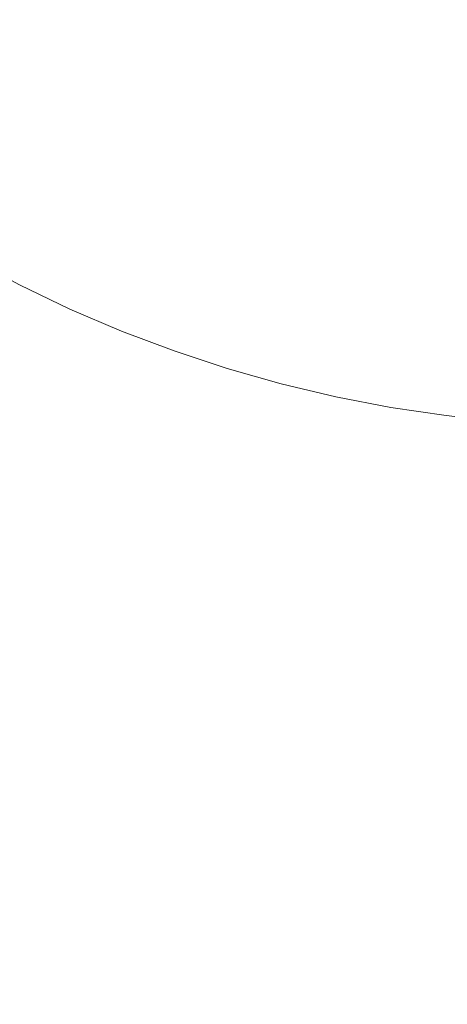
# Model space of a CAD drawing. Header units: centimetres. Extents: x -26.3 to 27.5, y 4.8 to 73.5.
# Tile 136 of 256: x -8.0315 to -7.9992, y 5.1564 to 5.231. Entities that reach past the tile are written whole.
import ezdxf

# ---------------------------------------------------------------- set-up
doc = ezdxf.new("R2010")
doc.units = ezdxf.units.CM
doc.header["$LTSCALE"] = 2.54
doc.layers.add('Lucido design-1', color=7, linetype='Continuous')

# ---------------------------------------------------------------- blocks, each defined once
blk = doc.blocks.new('Gruppo-3-1')
at = {"color": 7, "linetype": 'Continuous', "lineweight": 9}
for points in [[(-25.986537, 6.500212, -1479.014839), (-25.986537, 4.900212, -1479.014839), (27.113463, 4.900212, -1479.014839), (27.113463, 6.500212, -1479.014839)], [(-25.986537, 6.500212, -1515.114839), (-25.986537, 4.900212, -1515.114839), (27.113463, 4.900212, -1515.114839), (27.113463, 6.500212, -1515.114839)]]:
    blk.add_3dface(points, dxfattribs=at)
for points, invisible_edges in [([(-8.086537, 6.500212, -1479.414839), (9.213463, 6.500212, -1479.414839), (9.113463, 5.200212, -1479.414839), (-7.986537, 5.200212, -1479.414839)], 10), ([(-8.086537, 5.300212, -1479.414839), (-8.086537, 6.500212, -1479.414839), (-7.986537, 5.200212, -1479.414839)], 10), ([(-8.086537, 6.500212, -1515.514839), (9.213463, 6.500212, -1515.514839), (9.113463, 5.200212, -1515.514839), (-7.986537, 5.200212, -1515.514839)], 10), ([(-8.086537, 5.300212, -1515.514839), (-8.086537, 6.500212, -1515.514839), (-7.986537, 5.200212, -1515.514839)], 10), ([(-8.086177, 5.291731, -1479.414839), (-8.086447, 5.295968, -1479.414839), (-8.086537, 5.300212, -1479.414839), (-7.986537, 5.200212, -1479.414839)], 12), ([(-8.086447, 5.295968, -1515.514839), (-8.086537, 5.300212, -1515.514839), (-7.986537, 5.200212, -1515.514839)], 10), ([(-7.986537, 5.200212, -1515.514839), (-8.085727, 5.28751, -1515.514839), (-8.086177, 5.291731, -1515.514839), (-8.086447, 5.295968, -1515.514839)], 9), ([(-8.085099, 5.283312, -1479.414839), (-8.085727, 5.28751, -1479.414839), (-8.086177, 5.291731, -1479.414839), (-7.986537, 5.200212, -1479.414839)], 12), ([(-8.085727, 5.28751, -1515.514839), (-8.01582, 5.204595, -1515.514839), (-8.019851, 5.205924, -1515.514839)], 9), ([(-8.085727, 5.28751, -1515.514839), (-7.999239, 5.201022, -1515.514839), (-8.003437, 5.20165, -1515.514839)], 9), ([(-8.085727, 5.28751, -1515.514839), (-7.986537, 5.200212, -1515.514839), (-7.990782, 5.200302, -1515.514839), (-7.995018, 5.200572, -1515.514839)], 9), ([(-8.085727, 5.28751, -1515.514839), (-8.011735, 5.203439, -1515.514839), (-8.01582, 5.204595, -1515.514839)], 9), ([(-7.995018, 5.200572, -1515.514839), (-7.999239, 5.201022, -1515.514839), (-8.085727, 5.28751, -1515.514839)], 10), ([(-8.085727, 5.28751, -1515.514839), (-8.027728, 5.209089, -1515.514839), (-8.031558, 5.210919, -1515.514839)], 9), ([(-8.003437, 5.20165, -1515.514839), (-8.007605, 5.202456, -1515.514839), (-8.011735, 5.203439, -1515.514839), (-8.085727, 5.28751, -1515.514839)], 12), ([(-8.019851, 5.205924, -1515.514839), (-8.023823, 5.207423, -1515.514839), (-8.027728, 5.209089, -1515.514839), (-8.085727, 5.28751, -1515.514839)], 12), ([(-7.986537, 5.200212, -1479.414839), (-8.084293, 5.279144, -1479.414839), (-8.085099, 5.283312, -1479.414839)], 9), ([(-7.986537, 5.200212, -1479.414839), (-8.083311, 5.275014, -1479.414839), (-8.084293, 5.279144, -1479.414839)], 9), ([(-7.986537, 5.200212, -1479.414839), (-8.080825, 5.266898, -1479.414839), (-8.082154, 5.27093, -1479.414839), (-8.083311, 5.275014, -1479.414839)], 9), ([(-8.079326, 5.262926, -1479.414839), (-8.080825, 5.266898, -1479.414839), (-7.986537, 5.200212, -1479.414839)], 10), ([(-7.986537, 5.200212, -1479.414839), (-8.07583, 5.255192, -1479.414839), (-8.07766, 5.259022, -1479.414839), (-8.079326, 5.262926, -1479.414839)], 9), ([(-8.07169, 5.247781, -1479.414839), (-8.073839, 5.251443, -1479.414839), (-8.07583, 5.255192, -1479.414839), (-7.986537, 5.200212, -1479.414839)], 12), ([(-8.066937, 5.240749, -1479.414839), (-8.069388, 5.244215, -1479.414839), (-8.07169, 5.247781, -1479.414839), (-7.986537, 5.200212, -1479.414839)], 12), ([(-7.986537, 5.200212, -1479.414839), (-8.064341, 5.23739, -1479.414839), (-8.066937, 5.240749, -1479.414839)], 9), ([(-8.058733, 5.231018, -1479.414839), (-8.061605, 5.234145, -1479.414839), (-8.064341, 5.23739, -1479.414839), (-7.986537, 5.200212, -1479.414839)], 12), ([(-8.052605, 5.225145, -1479.414839), (-8.055731, 5.228016, -1479.414839), (-8.058733, 5.231018, -1479.414839), (-7.986537, 5.200212, -1479.414839)], 12), ([(-8.049359, 5.222408, -1479.414839), (-8.052605, 5.225145, -1479.414839), (-7.986537, 5.200212, -1479.414839)], 10), ([(-8.046001, 5.219812, -1479.414839), (-8.049359, 5.222408, -1479.414839), (-7.986537, 5.200212, -1479.414839)], 10), ([(-7.986537, 5.200212, -1479.414839), (-8.038968, 5.215059, -1479.414839), (-8.042535, 5.217361, -1479.414839), (-8.046001, 5.219812, -1479.414839)], 9), ([(-8.031558, 5.210919, -1479.414839), (-8.035307, 5.212911, -1479.414839), (-8.038968, 5.215059, -1479.414839), (-7.986537, 5.200212, -1479.414839)], 12), ([(-8.029343, 5.205515, -1479.414916), (-8.033324, 5.207417, -1479.414916), (-8.031558, 5.210919, -1479.414839), (-8.027728, 5.209089, -1479.414839)], 11), ([(-8.029343, 5.205515, -1515.514916), (-8.033324, 5.207417, -1515.514916), (-8.031558, 5.210919, -1515.514839), (-8.027728, 5.209089, -1515.514839)], 11), ([(-7.986537, 5.200212, -1479.414839), (-8.027728, 5.209089, -1479.414839), (-8.031558, 5.210919, -1479.414839)], 9), ([(-8.025285, 5.203784, -1479.414916), (-8.029343, 5.205515, -1479.414916), (-8.027728, 5.209089, -1479.414839), (-8.023823, 5.207423, -1479.414839)], 11), ([(-8.025285, 5.203784, -1515.514916), (-8.029343, 5.205515, -1515.514916), (-8.027728, 5.209089, -1515.514839), (-8.023823, 5.207423, -1515.514839)], 11), ([(-8.019851, 5.205924, -1479.414839), (-8.023823, 5.207423, -1479.414839), (-8.027728, 5.209089, -1479.414839), (-7.986537, 5.200212, -1479.414839)], 12), ([(-8.031074, 5.201685, -1479.41517), (-8.035216, 5.203664, -1479.41517), (-8.033324, 5.207417, -1479.414916), (-8.029343, 5.205515, -1479.414916)], 15), ([(-8.031074, 5.201685, -1515.51517), (-8.035216, 5.203664, -1515.51517), (-8.033324, 5.207417, -1515.514916), (-8.029343, 5.205515, -1515.514916)], 15), ([(-8.021158, 5.202226, -1479.414916), (-8.025285, 5.203784, -1479.414916), (-8.023823, 5.207423, -1479.414839), (-8.019851, 5.205924, -1479.414839)], 11), ([(-8.021158, 5.202226, -1515.514916), (-8.025285, 5.203784, -1515.514916), (-8.023823, 5.207423, -1515.514839), (-8.019851, 5.205924, -1515.514839)], 11), ([(-8.016968, 5.200845, -1479.414916), (-8.021158, 5.202226, -1479.414916), (-8.019851, 5.205924, -1479.414839), (-8.01582, 5.204595, -1479.414839)], 11), ([(-8.016968, 5.200845, -1515.514916), (-8.021158, 5.202226, -1515.514916), (-8.019851, 5.205924, -1515.514839), (-8.01582, 5.204595, -1515.514839)], 11), ([(-7.986537, 5.200212, -1479.414839), (-8.01582, 5.204595, -1479.414839), (-8.019851, 5.205924, -1479.414839)], 9), ([(-8.026853, 5.199883, -1479.41517), (-8.031074, 5.201685, -1479.41517), (-8.029343, 5.205515, -1479.414916), (-8.025285, 5.203784, -1479.414916)], 15), ([(-8.026853, 5.199883, -1515.51517), (-8.031074, 5.201685, -1515.51517), (-8.029343, 5.205515, -1515.514916), (-8.025285, 5.203784, -1515.514916)], 15), ([(-8.012724, 5.199643, -1479.414916), (-8.016968, 5.200845, -1479.414916), (-8.01582, 5.204595, -1479.414839), (-8.011735, 5.203439, -1479.414839)], 11), ([(-8.012724, 5.199643, -1515.514916), (-8.016968, 5.200845, -1515.514916), (-8.01582, 5.204595, -1515.514839), (-8.011735, 5.203439, -1515.514839)], 11), ([(-7.986537, 5.200212, -1479.414839), (-8.007605, 5.202456, -1479.414839), (-8.011735, 5.203439, -1479.414839), (-8.01582, 5.204595, -1479.414839)], 9), ([(-8.032799, 5.197869, -1479.4156), (-8.037101, 5.199925, -1479.4156), (-8.035216, 5.203664, -1479.41517), (-8.031074, 5.201685, -1479.41517)], 15), ([(-8.032799, 5.197869, -1515.5156), (-8.037101, 5.199925, -1515.5156), (-8.035216, 5.203664, -1515.51517), (-8.031074, 5.201685, -1515.51517)], 15), ([(-8.022558, 5.198263, -1479.41517), (-8.026853, 5.199883, -1479.41517), (-8.025285, 5.203784, -1479.414916), (-8.021158, 5.202226, -1479.414916)], 15), ([(-8.022558, 5.198263, -1515.51517), (-8.026853, 5.199883, -1515.51517), (-8.025285, 5.203784, -1515.514916), (-8.021158, 5.202226, -1515.514916)], 15), ([(-8.008432, 5.198622, -1479.414916), (-8.012724, 5.199643, -1479.414916), (-8.011735, 5.203439, -1479.414839), (-8.007605, 5.202456, -1479.414839)], 11), ([(-8.008432, 5.198622, -1515.514916), (-8.012724, 5.199643, -1515.514916), (-8.011735, 5.203439, -1515.514839), (-8.007605, 5.202456, -1515.514839)], 11), ([(-8.018199, 5.196826, -1479.41517), (-8.022558, 5.198263, -1479.41517), (-8.021158, 5.202226, -1479.414916), (-8.016968, 5.200845, -1479.414916)], 15), ([(-8.018199, 5.196826, -1515.51517), (-8.022558, 5.198263, -1515.51517), (-8.021158, 5.202226, -1515.514916), (-8.016968, 5.200845, -1515.514916)], 15), ([(-8.0041, 5.197785, -1479.414916), (-8.008432, 5.198622, -1479.414916), (-8.007605, 5.202456, -1479.414839), (-8.003437, 5.20165, -1479.414839)], 11), ([(-8.0041, 5.197785, -1515.514916), (-8.008432, 5.198622, -1515.514916), (-8.007605, 5.202456, -1515.514839), (-8.003437, 5.20165, -1515.514839)], 11), ([(-7.999239, 5.201022, -1479.414839), (-8.003437, 5.20165, -1479.414839), (-8.007605, 5.202456, -1479.414839), (-7.986537, 5.200212, -1479.414839)], 12), ([(-8.028414, 5.195998, -1479.4156), (-8.032799, 5.197869, -1479.4156), (-8.031074, 5.201685, -1479.41517), (-8.026853, 5.199883, -1479.41517)], 15), ([(-8.028414, 5.195998, -1515.5156), (-8.032799, 5.197869, -1515.5156), (-8.031074, 5.201685, -1515.51517), (-8.026853, 5.199883, -1515.51517)], 15), ([(-7.999737, 5.197131, -1479.414916), (-8.0041, 5.197785, -1479.414916), (-8.003437, 5.20165, -1479.414839), (-7.999239, 5.201022, -1479.414839)], 11), ([(-7.999737, 5.197131, -1515.514916), (-8.0041, 5.197785, -1515.514916), (-8.003437, 5.20165, -1515.514839), (-7.999239, 5.201022, -1515.514839)], 11), ([(-8.013783, 5.195575, -1479.41517), (-8.018199, 5.196826, -1479.41517), (-8.016968, 5.200845, -1479.414916), (-8.012724, 5.199643, -1479.414916)], 15), ([(-8.013783, 5.195575, -1515.51517), (-8.018199, 5.196826, -1515.51517), (-8.016968, 5.200845, -1515.514916), (-8.012724, 5.199643, -1515.514916)], 15), ([(-7.995351, 5.196664, -1479.414916), (-7.999737, 5.197131, -1479.414916), (-7.999239, 5.201022, -1479.414839), (-7.995018, 5.200572, -1479.414839)], 11), ([(-7.995351, 5.196664, -1515.514916), (-7.999737, 5.197131, -1515.514916), (-7.999239, 5.201022, -1515.514839), (-7.995018, 5.200572, -1515.514839)], 11), ([(-7.986537, 5.200212, -1479.414839), (-7.990782, 5.200302, -1479.414839), (-7.995018, 5.200572, -1479.414839), (-7.999239, 5.201022, -1479.414839)], 8), ([(-8.023953, 5.194315, -1479.4156), (-8.028414, 5.195998, -1479.4156), (-8.026853, 5.199883, -1479.41517), (-8.022558, 5.198263, -1479.41517)], 15), ([(-8.023953, 5.194315, -1515.5156), (-8.028414, 5.195998, -1515.5156), (-8.026853, 5.199883, -1515.51517), (-8.022558, 5.198263, -1515.51517)], 15), ([(-8.009317, 5.194513, -1479.41517), (-8.013783, 5.195575, -1479.41517), (-8.012724, 5.199643, -1479.414916), (-8.008432, 5.198622, -1479.414916)], 15), ([(-8.009317, 5.194513, -1515.51517), (-8.013783, 5.195575, -1515.51517), (-8.012724, 5.199643, -1515.514916), (-8.008432, 5.198622, -1515.514916)], 15), ([(-8.004811, 5.193642, -1479.41517), (-8.009317, 5.194513, -1479.41517), (-8.008432, 5.198622, -1479.414916), (-8.0041, 5.197785, -1479.414916)], 15), ([(-8.004811, 5.193642, -1515.51517), (-8.009317, 5.194513, -1515.51517), (-8.008432, 5.198622, -1515.514916), (-8.0041, 5.197785, -1515.514916)], 15), ([(-8.029966, 5.192137, -1479.416205), (-8.034513, 5.194077, -1479.416205), (-8.032799, 5.197869, -1479.4156), (-8.028414, 5.195998, -1479.4156)], 15), ([(-8.029966, 5.192137, -1515.516205), (-8.034513, 5.194077, -1515.516205), (-8.032799, 5.197869, -1515.5156), (-8.028414, 5.195998, -1515.5156)], 15), ([(-8.019425, 5.192822, -1479.4156), (-8.023953, 5.194315, -1479.4156), (-8.022558, 5.198263, -1479.41517), (-8.018199, 5.196826, -1479.41517)], 15), ([(-8.019425, 5.192822, -1515.5156), (-8.023953, 5.194315, -1515.5156), (-8.022558, 5.198263, -1515.51517), (-8.018199, 5.196826, -1515.51517)], 15), ([(-8.000271, 5.192962, -1479.41517), (-8.004811, 5.193642, -1479.41517), (-8.0041, 5.197785, -1479.414916), (-7.999737, 5.197131, -1479.414916)], 15), ([(-8.000271, 5.192962, -1515.51517), (-8.004811, 5.193642, -1515.51517), (-8.0041, 5.197785, -1515.514916), (-7.999737, 5.197131, -1515.514916)], 15), ([(-7.995707, 5.192476, -1479.41517), (-8.000271, 5.192962, -1479.41517), (-7.999737, 5.197131, -1479.414916), (-7.995351, 5.196664, -1479.414916)], 15), ([(-7.995707, 5.192476, -1515.51517), (-8.000271, 5.192962, -1515.51517), (-7.999737, 5.197131, -1515.514916), (-7.995351, 5.196664, -1515.514916)], 15), ([(-8.014838, 5.191523, -1479.4156), (-8.019425, 5.192822, -1479.4156), (-8.018199, 5.196826, -1479.41517), (-8.013783, 5.195575, -1479.41517)], 15), ([(-8.014838, 5.191523, -1515.5156), (-8.019425, 5.192822, -1515.5156), (-8.018199, 5.196826, -1515.51517), (-8.013783, 5.195575, -1515.51517)], 15), ([(-8.02534, 5.190391, -1479.416205), (-8.029966, 5.192137, -1479.416205), (-8.028414, 5.195998, -1479.4156), (-8.023953, 5.194315, -1479.4156)], 15), ([(-8.02534, 5.190391, -1515.516205), (-8.029966, 5.192137, -1515.516205), (-8.028414, 5.195998, -1515.5156), (-8.023953, 5.194315, -1515.5156)], 15), ([(-8.010199, 5.19042, -1479.4156), (-8.014838, 5.191523, -1479.4156), (-8.013783, 5.195575, -1479.41517), (-8.009317, 5.194513, -1479.41517)], 15), ([(-8.010199, 5.19042, -1515.5156), (-8.014838, 5.191523, -1515.5156), (-8.013783, 5.195575, -1515.51517), (-8.009317, 5.194513, -1515.51517)], 15), ([(-8.031505, 5.188306, -1479.416984), (-8.036214, 5.190316, -1479.416984), (-8.034513, 5.194077, -1479.416205), (-8.029966, 5.192137, -1479.416205)], 15), ([(-8.031505, 5.188306, -1515.516984), (-8.036214, 5.190316, -1515.516984), (-8.034513, 5.194077, -1515.516205), (-8.029966, 5.192137, -1515.516205)], 15), ([(-8.020644, 5.188843, -1479.416205), (-8.02534, 5.190391, -1479.416205), (-8.023953, 5.194315, -1479.4156), (-8.019425, 5.192822, -1479.4156)], 15), ([(-8.020644, 5.188843, -1515.516205), (-8.02534, 5.190391, -1515.516205), (-8.023953, 5.194315, -1515.5156), (-8.019425, 5.192822, -1515.5156)], 15), ([(-8.005518, 5.189515, -1479.4156), (-8.010199, 5.19042, -1479.4156), (-8.009317, 5.194513, -1479.41517), (-8.004811, 5.193642, -1479.41517)], 15), ([(-8.005518, 5.189515, -1515.5156), (-8.010199, 5.19042, -1515.5156), (-8.009317, 5.194513, -1515.51517), (-8.004811, 5.193642, -1515.51517)], 15), ([(-8.000803, 5.188809, -1479.4156), (-8.005518, 5.189515, -1479.4156), (-8.004811, 5.193642, -1479.41517), (-8.000271, 5.192962, -1479.41517)], 15), ([(-8.000803, 5.188809, -1515.5156), (-8.005518, 5.189515, -1515.5156), (-8.004811, 5.193642, -1515.51517), (-8.000271, 5.192962, -1515.51517)], 15), ([(-8.015886, 5.187496, -1479.416205), (-8.020644, 5.188843, -1479.416205), (-8.019425, 5.192822, -1479.4156), (-8.014838, 5.191523, -1479.4156)], 15), ([(-8.015886, 5.187496, -1515.516205), (-8.020644, 5.188843, -1515.516205), (-8.019425, 5.192822, -1515.5156), (-8.014838, 5.191523, -1515.5156)], 15), ([(-7.996062, 5.188304, -1479.4156), (-8.000803, 5.188809, -1479.4156), (-8.000271, 5.192962, -1479.41517), (-7.995707, 5.192476, -1479.41517)], 15), ([(-7.996062, 5.188304, -1515.5156), (-8.000803, 5.188809, -1515.5156), (-8.000271, 5.192962, -1515.51517), (-7.995707, 5.192476, -1515.51517)], 15), ([(-8.026715, 5.186499, -1479.416984), (-8.031505, 5.188306, -1479.416984), (-8.029966, 5.192137, -1479.416205), (-8.02534, 5.190391, -1479.416205)], 15), ([(-8.026715, 5.186499, -1515.516984), (-8.031505, 5.188306, -1515.516984), (-8.029966, 5.192137, -1515.516205), (-8.02534, 5.190391, -1515.516205)], 15), ([(-8.011076, 5.186352, -1479.416205), (-8.015886, 5.187496, -1479.416205), (-8.014838, 5.191523, -1479.4156), (-8.010199, 5.19042, -1479.4156)], 15), ([(-8.011076, 5.186352, -1515.516205), (-8.015886, 5.187496, -1515.516205), (-8.014838, 5.191523, -1515.5156), (-8.010199, 5.19042, -1515.5156)], 15), ([(-8.033029, 5.184513, -1479.417935), (-8.037897, 5.186591, -1479.417935), (-8.036214, 5.190316, -1479.416984), (-8.031505, 5.188306, -1479.416984)], 15), ([(-8.033029, 5.184513, -1515.517935), (-8.037897, 5.186591, -1515.517935), (-8.036214, 5.190316, -1515.516984), (-8.031505, 5.188306, -1515.516984)], 15), ([(-8.021853, 5.184896, -1479.416984), (-8.026715, 5.186499, -1479.416984), (-8.02534, 5.190391, -1479.416205), (-8.020644, 5.188843, -1479.416205)], 15), ([(-8.021853, 5.184896, -1515.516984), (-8.026715, 5.186499, -1515.516984), (-8.02534, 5.190391, -1515.516205), (-8.020644, 5.188843, -1515.516205)], 15), ([(-8.006222, 5.185413, -1479.416205), (-8.011076, 5.186352, -1479.416205), (-8.010199, 5.19042, -1479.4156), (-8.005518, 5.189515, -1479.4156)], 15), ([(-8.006222, 5.185413, -1515.516205), (-8.011076, 5.186352, -1515.516205), (-8.010199, 5.19042, -1515.5156), (-8.005518, 5.189515, -1515.5156)], 15), ([(-8.001332, 5.184681, -1479.416205), (-8.006222, 5.185413, -1479.416205), (-8.005518, 5.189515, -1479.4156), (-8.000803, 5.188809, -1479.4156)], 15), ([(-8.001332, 5.184681, -1515.516205), (-8.006222, 5.185413, -1515.516205), (-8.005518, 5.189515, -1515.5156), (-8.000803, 5.188809, -1515.5156)], 15), ([(-8.016927, 5.183501, -1479.416984), (-8.021853, 5.184896, -1479.416984), (-8.020644, 5.188843, -1479.416205), (-8.015886, 5.187496, -1479.416205)], 15), ([(-8.016927, 5.183501, -1515.516984), (-8.021853, 5.184896, -1515.516984), (-8.020644, 5.188843, -1515.516205), (-8.015886, 5.187496, -1515.516205)], 15), ([(-7.996415, 5.184157, -1479.416205), (-8.001332, 5.184681, -1479.416205), (-8.000803, 5.188809, -1479.4156), (-7.996062, 5.188304, -1479.4156)], 15), ([(-7.996415, 5.184157, -1515.516205), (-8.001332, 5.184681, -1515.516205), (-8.000803, 5.188809, -1515.5156), (-7.996062, 5.188304, -1515.5156)], 15), ([(-8.028077, 5.182644, -1479.417935), (-8.033029, 5.184513, -1479.417935), (-8.031505, 5.188306, -1479.416984), (-8.026715, 5.186499, -1479.416984)], 15), ([(-8.028077, 5.182644, -1515.517935), (-8.033029, 5.184513, -1515.517935), (-8.031505, 5.188306, -1515.516984), (-8.026715, 5.186499, -1515.516984)], 15), ([(-8.011946, 5.182317, -1479.416984), (-8.016927, 5.183501, -1479.416984), (-8.015886, 5.187496, -1479.416205), (-8.011076, 5.186352, -1479.416205)], 15), ([(-8.011946, 5.182317, -1515.516984), (-8.016927, 5.183501, -1515.516984), (-8.015886, 5.187496, -1515.516205), (-8.011076, 5.186352, -1515.516205)], 15), ([(-8.02305, 5.180987, -1479.417935), (-8.028077, 5.182644, -1479.417935), (-8.026715, 5.186499, -1479.416984), (-8.021853, 5.184896, -1479.416984)], 15), ([(-8.02305, 5.180987, -1515.517935), (-8.028077, 5.182644, -1515.517935), (-8.026715, 5.186499, -1515.516984), (-8.021853, 5.184896, -1515.516984)], 15), ([(-8.006919, 5.181344, -1479.416984), (-8.011946, 5.182317, -1479.416984), (-8.011076, 5.186352, -1479.416205), (-8.006222, 5.185413, -1479.416205)], 15), ([(-8.006919, 5.181344, -1515.516984), (-8.011946, 5.182317, -1515.516984), (-8.011076, 5.186352, -1515.516205), (-8.006222, 5.185413, -1515.516205)], 15), ([(-8.001856, 5.180586, -1479.416984), (-8.006919, 5.181344, -1479.416984), (-8.006222, 5.185413, -1479.416205), (-8.001332, 5.184681, -1479.416205)], 15), ([(-8.001856, 5.180586, -1515.516984), (-8.006919, 5.181344, -1515.516984), (-8.006222, 5.185413, -1515.516205), (-8.001332, 5.184681, -1515.516205)], 15), ([(-8.029423, 5.178835, -1479.419055), (-8.034535, 5.180764, -1479.419055), (-8.033029, 5.184513, -1479.417935), (-8.028077, 5.182644, -1479.417935)], 15), ([(-8.029423, 5.178835, -1515.519055), (-8.034535, 5.180764, -1515.519055), (-8.033029, 5.184513, -1515.517935), (-8.028077, 5.182644, -1515.517935)], 15), ([(-8.017957, 5.179545, -1479.417935), (-8.02305, 5.180987, -1479.417935), (-8.021853, 5.184896, -1479.416984), (-8.016927, 5.183501, -1479.416984)], 15), ([(-8.017957, 5.179545, -1515.517935), (-8.02305, 5.180987, -1515.517935), (-8.021853, 5.184896, -1515.516984), (-8.016927, 5.183501, -1515.516984)], 15), ([(-7.996765, 5.180044, -1479.416984), (-8.001856, 5.180586, -1479.416984), (-8.001332, 5.184681, -1479.416205), (-7.996415, 5.184157, -1479.416205)], 15), ([(-7.996765, 5.180044, -1515.516984), (-8.001856, 5.180586, -1515.516984), (-8.001332, 5.184681, -1515.516205), (-7.996415, 5.184157, -1515.516205)], 15), ([(-8.012807, 5.178321, -1479.417935), (-8.017957, 5.179545, -1479.417935), (-8.016927, 5.183501, -1479.416984), (-8.011946, 5.182317, -1479.416984)], 15), ([(-8.012807, 5.178321, -1515.517935), (-8.017957, 5.179545, -1515.517935), (-8.016927, 5.183501, -1515.516984), (-8.011946, 5.182317, -1515.516984)], 15), ([(-8.024233, 5.177124, -1479.419055), (-8.029423, 5.178835, -1479.419055), (-8.028077, 5.182644, -1479.417935), (-8.02305, 5.180987, -1479.417935)], 15), ([(-8.024233, 5.177124, -1515.519055), (-8.029423, 5.178835, -1515.519055), (-8.028077, 5.182644, -1515.517935), (-8.02305, 5.180987, -1515.517935)], 15), ([(-8.00761, 5.177315, -1479.417935), (-8.012807, 5.178321, -1479.417935), (-8.011946, 5.182317, -1479.416984), (-8.006919, 5.181344, -1479.416984)], 15), ([(-8.00761, 5.177315, -1515.517935), (-8.012807, 5.178321, -1515.517935), (-8.011946, 5.182317, -1515.516984), (-8.006919, 5.181344, -1515.516984)], 15), ([(-8.002375, 5.176532, -1479.417935), (-8.00761, 5.177315, -1479.417935), (-8.006919, 5.181344, -1479.416984), (-8.001856, 5.180586, -1479.416984)], 15), ([(-8.002375, 5.176532, -1515.517935), (-8.00761, 5.177315, -1515.517935), (-8.006919, 5.181344, -1515.516984), (-8.001856, 5.180586, -1515.516984)], 15), ([(-8.030751, 5.175076, -1479.420342), (-8.036022, 5.177066, -1479.420342), (-8.034535, 5.180764, -1479.419055), (-8.029423, 5.178835, -1479.419055)], 15), ([(-8.030751, 5.175076, -1515.520342), (-8.036022, 5.177066, -1515.520342), (-8.034535, 5.180764, -1515.519055), (-8.029423, 5.178835, -1515.519055)], 15), ([(-8.018975, 5.175635, -1479.419055), (-8.024233, 5.177124, -1479.419055), (-8.02305, 5.180987, -1479.417935), (-8.017957, 5.179545, -1479.417935)], 15), ([(-8.018975, 5.175635, -1515.519055), (-8.024233, 5.177124, -1515.519055), (-8.02305, 5.180987, -1515.517935), (-8.017957, 5.179545, -1515.517935)], 15), ([(-7.997112, 5.175971, -1479.417935), (-8.002375, 5.176532, -1479.417935), (-8.001856, 5.180586, -1479.416984), (-7.996765, 5.180044, -1479.416984)], 15), ([(-7.997112, 5.175971, -1515.517935), (-8.002375, 5.176532, -1515.517935), (-8.001856, 5.180586, -1515.516984), (-7.996765, 5.180044, -1515.516984)], 15), ([(-8.013658, 5.174371, -1479.419055), (-8.018975, 5.175635, -1479.419055), (-8.017957, 5.179545, -1479.417935), (-8.012807, 5.178321, -1479.417935)], 15), ([(-8.013658, 5.174371, -1515.519055), (-8.018975, 5.175635, -1515.519055), (-8.017957, 5.179545, -1515.517935), (-8.012807, 5.178321, -1515.517935)], 15), ([(-8.0254, 5.173313, -1479.420342), (-8.030751, 5.175076, -1479.420342), (-8.029423, 5.178835, -1479.419055), (-8.024233, 5.177124, -1479.419055)], 15), ([(-8.0254, 5.173313, -1515.520342), (-8.030751, 5.175076, -1515.520342), (-8.029423, 5.178835, -1515.519055), (-8.024233, 5.177124, -1515.519055)], 15), ([(-8.008293, 5.173333, -1479.419055), (-8.013658, 5.174371, -1479.419055), (-8.012807, 5.178321, -1479.417935), (-8.00761, 5.177315, -1479.417935)], 15), ([(-8.008293, 5.173333, -1515.519055), (-8.013658, 5.174371, -1515.519055), (-8.012807, 5.178321, -1515.517935), (-8.00761, 5.177315, -1515.517935)], 15), ([(-8.032058, 5.171376, -1479.421794), (-8.037485, 5.173424, -1479.421794), (-8.036022, 5.177066, -1479.420342), (-8.030751, 5.175076, -1479.420342)], 15), ([(-8.032058, 5.171376, -1515.521794), (-8.037485, 5.173424, -1515.521794), (-8.036022, 5.177066, -1515.520342), (-8.030751, 5.175076, -1515.520342)], 15), ([(-8.019979, 5.171778, -1479.420342), (-8.0254, 5.173313, -1479.420342), (-8.024233, 5.177124, -1479.419055), (-8.018975, 5.175635, -1479.419055)], 15), ([(-8.019979, 5.171778, -1515.520342), (-8.0254, 5.173313, -1515.520342), (-8.024233, 5.177124, -1515.519055), (-8.018975, 5.175635, -1515.519055)], 15), ([(-8.002888, 5.172524, -1479.419055), (-8.008293, 5.173333, -1479.419055), (-8.00761, 5.177315, -1479.417935), (-8.002375, 5.176532, -1479.417935)], 15), ([(-8.002888, 5.172524, -1515.519055), (-8.008293, 5.173333, -1515.519055), (-8.00761, 5.177315, -1515.517935), (-8.002375, 5.176532, -1515.517935)], 15), ([(-7.997455, 5.171945, -1479.419055), (-8.002888, 5.172524, -1479.419055), (-8.002375, 5.176532, -1479.417935), (-7.997112, 5.175971, -1479.417935)], 15), ([(-7.997455, 5.171945, -1515.519055), (-8.002888, 5.172524, -1515.519055), (-8.002375, 5.176532, -1515.517935), (-7.997112, 5.175971, -1515.517935)], 15), ([(-8.014498, 5.170474, -1479.420342), (-8.019979, 5.171778, -1479.420342), (-8.018975, 5.175635, -1479.419055), (-8.013658, 5.174371, -1479.419055)], 15), ([(-8.014498, 5.170474, -1515.520342), (-8.019979, 5.171778, -1515.520342), (-8.018975, 5.175635, -1515.519055), (-8.013658, 5.174371, -1515.519055)], 15), ([(-8.026549, 5.16956, -1479.421794), (-8.032058, 5.171376, -1479.421794), (-8.030751, 5.175076, -1479.420342), (-8.0254, 5.173313, -1479.420342)], 15), ([(-8.026549, 5.16956, -1515.521794), (-8.032058, 5.171376, -1515.521794), (-8.030751, 5.175076, -1515.520342), (-8.0254, 5.173313, -1515.520342)], 15), ([(-8.008967, 5.169404, -1479.420342), (-8.014498, 5.170474, -1479.420342), (-8.013658, 5.174371, -1479.419055), (-8.008293, 5.173333, -1479.419055)], 15), ([(-8.008967, 5.169404, -1515.520342), (-8.014498, 5.170474, -1515.520342), (-8.013658, 5.174371, -1515.519055), (-8.008293, 5.173333, -1515.519055)], 15), ([(-8.020968, 5.167979, -1479.421794), (-8.026549, 5.16956, -1479.421794), (-8.0254, 5.173313, -1479.420342), (-8.019979, 5.171778, -1479.420342)], 15), ([(-8.020968, 5.167979, -1515.521794), (-8.026549, 5.16956, -1515.521794), (-8.0254, 5.173313, -1515.520342), (-8.019979, 5.171778, -1515.520342)], 15), ([(-8.003395, 5.16857, -1479.420342), (-8.008967, 5.169404, -1479.420342), (-8.008293, 5.173333, -1479.419055), (-8.002888, 5.172524, -1479.419055)], 15), ([(-8.003395, 5.16857, -1515.520342), (-8.008967, 5.169404, -1515.520342), (-8.008293, 5.173333, -1515.519055), (-8.002888, 5.172524, -1515.519055)], 15), ([(-7.997793, 5.167973, -1479.420342), (-8.003395, 5.16857, -1479.420342), (-8.002888, 5.172524, -1479.419055), (-7.997455, 5.171945, -1479.419055)], 15), ([(-7.997793, 5.167973, -1515.520342), (-8.003395, 5.16857, -1515.520342), (-8.002888, 5.172524, -1515.519055), (-7.997455, 5.171945, -1515.519055)], 15), ([(-8.015325, 5.166637, -1479.421794), (-8.020968, 5.167979, -1479.421794), (-8.019979, 5.171778, -1479.420342), (-8.014498, 5.170474, -1479.420342)], 15), ([(-8.015325, 5.166637, -1515.521794), (-8.020968, 5.167979, -1515.521794), (-8.019979, 5.171778, -1515.520342), (-8.014498, 5.170474, -1515.520342)], 15), ([(-8.027679, 5.165872, -1479.423407), (-8.033343, 5.167739, -1479.423407), (-8.032058, 5.171376, -1479.421794), (-8.026549, 5.16956, -1479.421794)], 15), ([(-8.027679, 5.165872, -1515.523407), (-8.033343, 5.167739, -1515.523407), (-8.032058, 5.171376, -1515.521794), (-8.026549, 5.16956, -1515.521794)], 15), ([(-8.00963, 5.165536, -1479.421794), (-8.015325, 5.166637, -1479.421794), (-8.014498, 5.170474, -1479.420342), (-8.008967, 5.169404, -1479.420342)], 15), ([(-8.00963, 5.165536, -1515.521794), (-8.015325, 5.166637, -1515.521794), (-8.014498, 5.170474, -1515.520342), (-8.008967, 5.169404, -1515.520342)], 15), ([(-8.02194, 5.164246, -1479.423407), (-8.027679, 5.165872, -1479.423407), (-8.026549, 5.16956, -1479.421794), (-8.020968, 5.167979, -1479.421794)], 15), ([(-8.02194, 5.164246, -1515.523407), (-8.027679, 5.165872, -1515.523407), (-8.026549, 5.16956, -1515.521794), (-8.020968, 5.167979, -1515.521794)], 15), ([(-8.003893, 5.164677, -1479.421794), (-8.00963, 5.165536, -1479.421794), (-8.008967, 5.169404, -1479.420342), (-8.003395, 5.16857, -1479.420342)], 15), ([(-8.003893, 5.164677, -1515.521794), (-8.00963, 5.165536, -1515.521794), (-8.008967, 5.169404, -1515.520342), (-8.003395, 5.16857, -1515.520342)], 15), ([(-8.016138, 5.162866, -1479.423407), (-8.02194, 5.164246, -1479.423407), (-8.020968, 5.167979, -1479.421794), (-8.015325, 5.166637, -1479.421794)], 15), ([(-8.016138, 5.162866, -1515.523407), (-8.02194, 5.164246, -1515.523407), (-8.020968, 5.167979, -1515.521794), (-8.015325, 5.166637, -1515.521794)], 15), ([(-7.998125, 5.164063, -1479.421794), (-8.003893, 5.164677, -1479.421794), (-8.003395, 5.16857, -1479.420342), (-7.997793, 5.167973, -1479.420342)], 15), ([(-7.998125, 5.164063, -1515.521794), (-8.003893, 5.164677, -1515.521794), (-8.003395, 5.16857, -1515.520342), (-7.997793, 5.167973, -1515.520342)], 15), ([(-8.028786, 5.162254, -1479.425178), (-8.034603, 5.164172, -1479.425178), (-8.033343, 5.167739, -1479.423407), (-8.027679, 5.165872, -1479.423407)], 15), ([(-8.028786, 5.162254, -1515.525178), (-8.034603, 5.164172, -1515.525178), (-8.033343, 5.167739, -1515.523407), (-8.027679, 5.165872, -1515.523407)], 15), ([(-8.010282, 5.161734, -1479.423407), (-8.016138, 5.162866, -1479.423407), (-8.015325, 5.166637, -1479.421794), (-8.00963, 5.165536, -1479.421794)], 15), ([(-8.010282, 5.161734, -1515.523407), (-8.016138, 5.162866, -1515.523407), (-8.015325, 5.166637, -1515.521794), (-8.00963, 5.165536, -1515.521794)], 15), ([(-8.022893, 5.160585, -1479.425178), (-8.028786, 5.162254, -1479.425178), (-8.027679, 5.165872, -1479.423407), (-8.02194, 5.164246, -1479.423407)], 15), ([(-8.022893, 5.160585, -1515.525178), (-8.028786, 5.162254, -1515.525178), (-8.027679, 5.165872, -1515.523407), (-8.02194, 5.164246, -1515.523407)], 15), ([(-8.004383, 5.160851, -1479.423407), (-8.010282, 5.161734, -1479.423407), (-8.00963, 5.165536, -1479.421794), (-8.003893, 5.164677, -1479.421794)], 15), ([(-8.004383, 5.160851, -1515.523407), (-8.010282, 5.161734, -1515.523407), (-8.00963, 5.165536, -1515.521794), (-8.003893, 5.164677, -1515.521794)], 15), ([(-8.029871, 5.158714, -1479.427104), (-8.035837, 5.160681, -1479.427104), (-8.034603, 5.164172, -1479.425178), (-8.028786, 5.162254, -1479.425178)], 15), ([(-8.029871, 5.158714, -1515.527104), (-8.035837, 5.160681, -1515.527104), (-8.034603, 5.164172, -1515.525178), (-8.028786, 5.162254, -1515.525178)], 15), ([(-8.016935, 5.159168, -1479.425178), (-8.022893, 5.160585, -1479.425178), (-8.02194, 5.164246, -1479.423407), (-8.016138, 5.162866, -1479.423407)], 15), ([(-8.016935, 5.159168, -1515.525178), (-8.022893, 5.160585, -1515.525178), (-8.02194, 5.164246, -1515.523407), (-8.016138, 5.162866, -1515.523407)], 15), ([(-7.998453, 5.160219, -1479.423407), (-8.004383, 5.160851, -1479.423407), (-8.003893, 5.164677, -1479.421794), (-7.998125, 5.164063, -1479.421794)], 15), ([(-7.998453, 5.160219, -1515.523407), (-8.004383, 5.160851, -1515.523407), (-8.003893, 5.164677, -1515.521794), (-7.998125, 5.164063, -1515.521794)], 15), ([(-8.010921, 5.158005, -1479.425178), (-8.016935, 5.159168, -1479.425178), (-8.016138, 5.162866, -1479.423407), (-8.010282, 5.161734, -1479.423407)], 15), ([(-8.010921, 5.158005, -1515.525178), (-8.016935, 5.159168, -1515.525178), (-8.016138, 5.162866, -1515.523407), (-8.010282, 5.161734, -1515.523407)], 15), ([(-8.023826, 5.157002, -1479.427104), (-8.029871, 5.158714, -1479.427104), (-8.028786, 5.162254, -1479.425178), (-8.022893, 5.160585, -1479.425178)], 15), ([(-8.023826, 5.157002, -1515.527104), (-8.029871, 5.158714, -1515.527104), (-8.028786, 5.162254, -1515.525178), (-8.022893, 5.160585, -1515.525178)], 15), ([(-8.004864, 5.157099, -1479.425178), (-8.010921, 5.158005, -1479.425178), (-8.010282, 5.161734, -1479.423407), (-8.004383, 5.160851, -1479.423407)], 15), ([(-8.004864, 5.157099, -1515.525178), (-8.010921, 5.158005, -1515.525178), (-8.010282, 5.161734, -1515.523407), (-8.004383, 5.160851, -1515.523407)], 15), ([(-8.030929, 5.155257, -1479.42918), (-8.037041, 5.157271, -1479.42918), (-8.035837, 5.160681, -1479.427104), (-8.029871, 5.158714, -1479.427104)], 15), ([(-8.030929, 5.155257, -1515.52918), (-8.037041, 5.157271, -1515.52918), (-8.035837, 5.160681, -1515.527104), (-8.029871, 5.158714, -1515.527104)], 15), ([(-8.017715, 5.155549, -1479.427104), (-8.023826, 5.157002, -1479.427104), (-8.022893, 5.160585, -1479.425178), (-8.016935, 5.159168, -1479.425178)], 15), ([(-8.017715, 5.155549, -1515.527104), (-8.023826, 5.157002, -1515.527104), (-8.022893, 5.160585, -1515.525178), (-8.016935, 5.159168, -1515.525178)], 15), ([(-7.998773, 5.15645, -1479.425178), (-8.004864, 5.157099, -1479.425178), (-8.004383, 5.160851, -1479.423407), (-7.998453, 5.160219, -1479.423407)], 15), ([(-7.998773, 5.15645, -1515.525178), (-8.004864, 5.157099, -1515.525178), (-8.004383, 5.160851, -1515.523407), (-7.998453, 5.160219, -1515.523407)], 15), ([(-8.011547, 5.154356, -1479.427104), (-8.017715, 5.155549, -1479.427104), (-8.016935, 5.159168, -1479.425178), (-8.010921, 5.158005, -1479.425178)], 15), ([(-8.011547, 5.154356, -1515.527104), (-8.017715, 5.155549, -1515.527104), (-8.016935, 5.159168, -1515.525178), (-8.010921, 5.158005, -1515.525178)], 15), ([(-8.024737, 5.153503, -1479.42918), (-8.030929, 5.155257, -1479.42918), (-8.029871, 5.158714, -1479.427104), (-8.023826, 5.157002, -1479.427104)], 15), ([(-8.024737, 5.153503, -1515.52918), (-8.030929, 5.155257, -1515.52918), (-8.029871, 5.158714, -1515.527104), (-8.023826, 5.157002, -1515.527104)], 15), ([(-8.005334, 5.153426, -1479.427104), (-8.011547, 5.154356, -1479.427104), (-8.010921, 5.158005, -1479.425178), (-8.004864, 5.157099, -1479.425178)], 15), ([(-8.005334, 5.153426, -1515.527104), (-8.011547, 5.154356, -1515.527104), (-8.010921, 5.158005, -1515.525178), (-8.004864, 5.157099, -1515.525178)], 15), ([(-8.031961, 5.151888, -1479.431404), (-8.038215, 5.15395, -1479.431404), (-8.037041, 5.157271, -1479.42918), (-8.030929, 5.155257, -1479.42918)], 15), ([(-8.031961, 5.151888, -1515.531404), (-8.038215, 5.15395, -1515.531404), (-8.037041, 5.157271, -1515.52918), (-8.030929, 5.155257, -1515.52918)], 15), ([(-8.018476, 5.152014, -1479.42918), (-8.024737, 5.153503, -1479.42918), (-8.023826, 5.157002, -1479.427104), (-8.017715, 5.155549, -1479.427104)], 15), ([(-8.018476, 5.152014, -1515.52918), (-8.024737, 5.153503, -1515.52918), (-8.023826, 5.157002, -1515.527104), (-8.017715, 5.155549, -1515.527104)], 15), ([(-7.999087, 5.152761, -1479.427104), (-8.005334, 5.153426, -1479.427104), (-8.004864, 5.157099, -1479.425178), (-7.998773, 5.15645, -1479.425178)], 15), ([(-7.999087, 5.152761, -1515.527104), (-8.005334, 5.153426, -1515.527104), (-8.004864, 5.157099, -1515.525178), (-7.998773, 5.15645, -1515.525178)], 15)]:
    blk.add_3dface(points, dxfattribs=dict(at, invisible_edges=invisible_edges))
blk = doc.blocks.new('Gruppo-4-1')
at = {"color": 7}
blk.add_blockref('Gruppo-3-1', (0, 0), dxfattribs=at)

msp = doc.modelspace()

# ---------------------------------------------------------------- block references
at = {"layer": 'Lucido design-1', "color": 7}
msp.add_blockref('Gruppo-4-1', (0, 0), dxfattribs=at)

doc.saveas('drawing.dxf')
